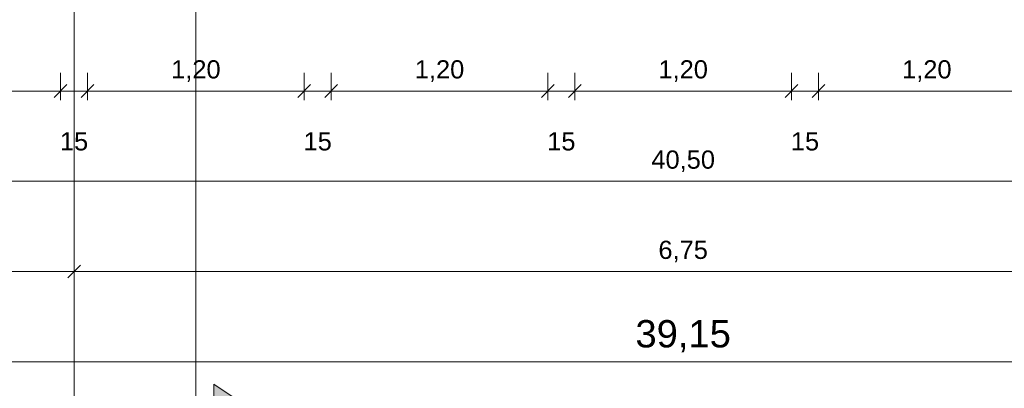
# Model space of a CAD drawing. Header units: metres. Extents: x -49 to 152, y -127 to 99.
# Tile 36 of 177: x -23.25 to -17.8, y -25.92 to -23.88. Entities that reach past the tile are written whole.
import ezdxf

# ---------------------------------------------------------------- set-up
doc = ezdxf.new("R2010")
doc.units = ezdxf.units.M
doc.header["$PDMODE"] = 1
doc.header["$PDSIZE"] = -2
doc.linetypes.add('Achsen 01', pattern=[5.291531, 3.175, -1.058062, 0.352704, -0.705764])
doc.layers.get('0').update_dxf_attribs({"lineweight": 25})
for name, color, linetype, lineweight in [('_GRU (2D)', 7, 'Continuous', 9), ('_OG 3 (2D)', 7, 'Continuous', 9), ('AV1-Schnitt Achsen', 7, 'Achsen 01', 18), ('Bemaßung-Bemaßung', 7, 'Continuous', 9)]:
    doc.layers.add(name, color=color, linetype=linetype, lineweight=lineweight)
doc.layers.add('AV1-Achsen', color=1, linetype='Achsen 01', lineweight=18, true_color=0xff0000)
doc.layers.get('0').freeze()
doc.styles.add('Arial', font='arial.ttf')
doc.dimstyles.new('COE 50', dxfattribs={"dimtxt": 100.872396, "dimasz": 0.001414, "dimexe": 0.001, "dimexo": 0.01, "dimgap": 0.001, "dimtad": 1, "dimdec": 3, "dimtxsty": 'Arial', "dimblk": 'VW_SLASH-3', "dimblk1": 'VW_SLASH-3', "dimblk2": 'VW_SLASH-3', "dimcen": 0, "dimadec": 3, "dimazin": 0, "dimtfac": 0.8, "dimtdec": 3, "dimtix": 1, "dimtmove": 0, "dimatfit": 0, "dimldrblk": 'VW_SLASH-2', "dimfxl": 0.002, "dimfxlon": 1, "dimfrac": 2, "dimtolj": 1, "dimarcsym": 0})

# ---------------------------------------------------------------- blocks, each defined once
blk = doc.blocks.new('VW_SLASH-3')
at = {"color": 0, "linetype": 'ByBlock', "lineweight": -2, "transparency": 16777216}
blk.add_line((0, 0), (-1, 0), dxfattribs=at)
at = {"color": 0, "linetype": 'Continuous', "lineweight": 15, "transparency": 16777216, "flags": 128}
blk.add_lwpolyline([(0.5, 0.5), (-0.5, -0.5)], dxfattribs=at)
blk = doc.blocks.new('*D445')
at = {"layer": 'Bemaßung-Bemaßung', "color": 0, "lineweight": -2}
for p, q in [((-39.15, -25.675), (-39.15, -25.825)), ((0, -25.675), (0, -25.825)), ((-0.0707, -25.775), (-39.0793, -25.775))]:
    blk.add_line(p, q, dxfattribs=at)
at = {"layer": 'Defpoints', "color": 0}
for p in [(-39.15, -21.6), (0, -21.6), (-39.15, -25.775)]:
    blk.add_point(p, dxfattribs=at)
at = {"layer": 'Bemaßung-Bemaßung', "color": 0, "lineweight": -2, "xscale": 0.070693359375, "yscale": 0.070693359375, "zscale": 0.070693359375, "rotation": 180}
blk.add_blockref('VW_SLASH-3', (-39.15, -25.775), dxfattribs=at)
at = {"layer": 'Bemaßung-Bemaßung', "color": 0, "lineweight": -2, "xscale": 0.070693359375, "yscale": 0.070693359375, "zscale": 0.070693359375}
blk.add_blockref('VW_SLASH-3', (0, -25.775), dxfattribs=at)
at = {"layer": 'Bemaßung-Bemaßung', "color": 0, "insert": (-19.575, -25.6341), "char_height": 0.15131, "attachment_point": 5, "style": 'Arial'}
blk.add_mtext('\\A1;39,15', dxfattribs=at)
blk = doc.blocks.new('VW_SLASH-2')
at = {"color": 0, "linetype": 'ByBlock', "lineweight": -2, "transparency": 16777216}
blk.add_line((0, 0), (-1, 0), dxfattribs=at)
at = {"color": 0, "linetype": 'Continuous', "lineweight": 15, "transparency": 16777216, "flags": 128}
blk.add_lwpolyline([(0.5, 0.5), (-0.5, -0.5)], dxfattribs=at)
blk = doc.blocks.new('*D448')
at = {"layer": 'Bemaßung-Bemaßung', "color": 0, "lineweight": -2}
for p, q in [((-28.35, -25.175), (-28.35, -25.325)), ((-22.95, -25.175), (-22.95, -25.325)), ((-23.0207, -25.275), (-28.2793, -25.275))]:
    blk.add_line(p, q, dxfattribs=at)
at = {"layer": 'Defpoints', "color": 0}
for p in [(-28.35, -21.6), (-22.95, -21.6), (-28.35, -25.275)]:
    blk.add_point(p, dxfattribs=at)
at = {"layer": 'Bemaßung-Bemaßung', "color": 0, "lineweight": -2, "xscale": 0.070693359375, "yscale": 0.070693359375, "zscale": 0.070693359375, "rotation": 180}
blk.add_blockref('VW_SLASH-3', (-28.35, -25.275), dxfattribs=at)
at = {"layer": 'Bemaßung-Bemaßung', "color": 0, "lineweight": -2, "xscale": 0.070693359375, "yscale": 0.070693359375, "zscale": 0.070693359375}
blk.add_blockref('VW_SLASH-3', (-22.95, -25.275), dxfattribs=at)
at = {"layer": 'Bemaßung-Bemaßung', "color": 0, "insert": (-25.65, -25.1644), "char_height": 0.10087, "attachment_point": 5, "style": 'Arial'}
blk.add_mtext('\\A1;5,40', dxfattribs=at)
blk = doc.blocks.new('*D449')
at = {"layer": 'Bemaßung-Bemaßung', "color": 0, "lineweight": -2}
for p, q in [((-22.95, -25.175), (-22.95, -25.325)), ((-16.2, -25.175), (-16.2, -25.325)), ((-16.2707, -25.275), (-22.8793, -25.275))]:
    blk.add_line(p, q, dxfattribs=at)
at = {"layer": 'Defpoints', "color": 0}
for p in [(-22.95, -21.6), (-16.2, -21.6), (-22.95, -25.275)]:
    blk.add_point(p, dxfattribs=at)
at = {"layer": 'Bemaßung-Bemaßung', "color": 0, "lineweight": -2, "xscale": 0.070693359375, "yscale": 0.070693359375, "zscale": 0.070693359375, "rotation": 180}
blk.add_blockref('VW_SLASH-3', (-22.95, -25.275), dxfattribs=at)
at = {"layer": 'Bemaßung-Bemaßung', "color": 0, "lineweight": -2, "xscale": 0.070693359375, "yscale": 0.070693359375, "zscale": 0.070693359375}
blk.add_blockref('VW_SLASH-3', (-16.2, -25.275), dxfattribs=at)
at = {"layer": 'Bemaßung-Bemaßung', "color": 0, "insert": (-19.575, -25.1644), "char_height": 0.10087, "attachment_point": 5, "style": 'Arial'}
blk.add_mtext('\\A1;6,75', dxfattribs=at)
blk = doc.blocks.new('*D453')
at = {"layer": 'Bemaßung-Bemaßung', "color": 0, "lineweight": -2}
for p, q in [((-39.825, -24.675), (-39.825, -24.825)), ((0.675, -24.675), (0.675, -24.825)), ((0.6043, -24.775), (-39.7543, -24.775))]:
    blk.add_line(p, q, dxfattribs=at)
at = {"layer": 'Defpoints', "color": 0}
for p in [(-39.825, -22.275), (0.675, -22.275), (-39.825, -24.775)]:
    blk.add_point(p, dxfattribs=at)
at = {"layer": 'Bemaßung-Bemaßung', "color": 0, "lineweight": -2, "xscale": 0.070693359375, "yscale": 0.070693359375, "zscale": 0.070693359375, "rotation": 180}
blk.add_blockref('VW_SLASH-3', (-39.825, -24.775), dxfattribs=at)
at = {"layer": 'Bemaßung-Bemaßung', "color": 0, "lineweight": -2, "xscale": 0.070693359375, "yscale": 0.070693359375, "zscale": 0.070693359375}
blk.add_blockref('VW_SLASH-3', (0.675, -24.775), dxfattribs=at)
at = {"layer": 'Bemaßung-Bemaßung', "color": 0, "insert": (-19.575, -24.6644), "char_height": 0.10087, "attachment_point": 5, "style": 'Arial'}
blk.add_mtext('\\A1;40,50', dxfattribs=at)
blk = doc.blocks.new('*D483')
at = {"layer": 'Bemaßung-Bemaßung', "color": 0, "linetype": 'Continuous', "lineweight": -2}
for p, q in [((-18.825, -24.175), (-18.825, -24.325)), ((-17.625, -24.175), (-17.625, -24.325)), ((-18.7543, -24.275), (-17.6957, -24.275))]:
    blk.add_line(p, q, dxfattribs=at)
at = {"layer": 'Defpoints', "color": 0}
for p in [(-18.825, -22.275), (-17.625, -22.275), (-17.625, -24.275)]:
    blk.add_point(p, dxfattribs=at)
at = {"layer": 'Bemaßung-Bemaßung', "color": 0, "lineweight": -2, "xscale": 0.070693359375, "yscale": 0.070693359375, "zscale": 0.070693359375, "rotation": 180}
blk.add_blockref('VW_SLASH-3', (-18.825, -24.275), dxfattribs=at)
at = {"layer": 'Bemaßung-Bemaßung', "color": 0, "lineweight": -2, "xscale": 0.070693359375, "yscale": 0.070693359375, "zscale": 0.070693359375}
blk.add_blockref('VW_SLASH-3', (-17.625, -24.275), dxfattribs=at)
at = {"layer": 'Bemaßung-Bemaßung', "color": 0, "insert": (-18.225, -24.1644), "char_height": 0.10087, "attachment_point": 5, "style": 'Arial'}
blk.add_mtext('\\A1;1,20', dxfattribs=at)
blk = doc.blocks.new('*D484')
at = {"layer": 'Bemaßung-Bemaßung', "color": 0, "linetype": 'Continuous', "lineweight": -2}
for p, q in [((-18.975, -24.175), (-18.975, -24.325)), ((-18.825, -24.175), (-18.825, -24.325)), ((-19.0457, -24.275), (-19.1164, -24.275)), ((-18.975, -24.275), (-18.825, -24.275)), ((-18.7543, -24.275), (-18.6836, -24.275))]:
    blk.add_line(p, q, dxfattribs=at)
at = {"layer": 'Defpoints', "color": 0}
for p in [(-18.975, -22.275), (-18.825, -22.275), (-18.825, -24.275)]:
    blk.add_point(p, dxfattribs=at)
at = {"layer": 'Bemaßung-Bemaßung', "color": 0, "lineweight": -2, "xscale": 0.070693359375, "yscale": 0.070693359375, "zscale": 0.070693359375}
blk.add_blockref('VW_SLASH-3', (-18.975, -24.275), dxfattribs=at)
at = {"layer": 'Bemaßung-Bemaßung', "color": 0, "lineweight": -2, "xscale": 0.070693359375, "yscale": 0.070693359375, "zscale": 0.070693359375, "rotation": 180}
blk.add_blockref('VW_SLASH-3', (-18.825, -24.275), dxfattribs=at)
at = {"layer": 'Bemaßung-Bemaßung', "color": 0, "insert": (-18.9, -24.5545), "char_height": 0.10087, "attachment_point": 5, "style": 'Arial'}
blk.add_mtext('\\A1;15', dxfattribs=at)
blk = doc.blocks.new('*D485')
at = {"layer": 'Bemaßung-Bemaßung', "color": 0, "linetype": 'Continuous', "lineweight": -2}
for p, q in [((-20.175, -24.175), (-20.175, -24.325)), ((-18.975, -24.175), (-18.975, -24.325)), ((-20.1043, -24.275), (-19.0457, -24.275))]:
    blk.add_line(p, q, dxfattribs=at)
at = {"layer": 'Defpoints', "color": 0}
for p in [(-20.175, -22.275), (-18.975, -22.275), (-18.975, -24.275)]:
    blk.add_point(p, dxfattribs=at)
at = {"layer": 'Bemaßung-Bemaßung', "color": 0, "lineweight": -2, "xscale": 0.070693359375, "yscale": 0.070693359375, "zscale": 0.070693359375, "rotation": 180}
blk.add_blockref('VW_SLASH-3', (-20.175, -24.275), dxfattribs=at)
at = {"layer": 'Bemaßung-Bemaßung', "color": 0, "lineweight": -2, "xscale": 0.070693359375, "yscale": 0.070693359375, "zscale": 0.070693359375}
blk.add_blockref('VW_SLASH-3', (-18.975, -24.275), dxfattribs=at)
at = {"layer": 'Bemaßung-Bemaßung', "color": 0, "insert": (-19.575, -24.1644), "char_height": 0.10087, "attachment_point": 5, "style": 'Arial'}
blk.add_mtext('\\A1;1,20', dxfattribs=at)
blk = doc.blocks.new('*D486')
at = {"layer": 'Bemaßung-Bemaßung', "color": 0, "linetype": 'Continuous', "lineweight": -2}
for p, q in [((-20.325, -24.175), (-20.325, -24.325)), ((-20.175, -24.175), (-20.175, -24.325)), ((-20.3957, -24.275), (-20.4664, -24.275)), ((-20.325, -24.275), (-20.175, -24.275)), ((-20.1043, -24.275), (-20.0336, -24.275))]:
    blk.add_line(p, q, dxfattribs=at)
at = {"layer": 'Defpoints', "color": 0}
for p in [(-20.325, -22.275), (-20.175, -22.275), (-20.175, -24.275)]:
    blk.add_point(p, dxfattribs=at)
at = {"layer": 'Bemaßung-Bemaßung', "color": 0, "lineweight": -2, "xscale": 0.070693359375, "yscale": 0.070693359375, "zscale": 0.070693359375}
blk.add_blockref('VW_SLASH-3', (-20.325, -24.275), dxfattribs=at)
at = {"layer": 'Bemaßung-Bemaßung', "color": 0, "lineweight": -2, "xscale": 0.070693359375, "yscale": 0.070693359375, "zscale": 0.070693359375, "rotation": 180}
blk.add_blockref('VW_SLASH-3', (-20.175, -24.275), dxfattribs=at)
at = {"layer": 'Bemaßung-Bemaßung', "color": 0, "insert": (-20.25, -24.5545), "char_height": 0.10087, "attachment_point": 5, "style": 'Arial'}
blk.add_mtext('\\A1;15', dxfattribs=at)
blk = doc.blocks.new('*D487')
at = {"layer": 'Bemaßung-Bemaßung', "color": 0, "linetype": 'Continuous', "lineweight": -2}
for p, q in [((-21.525, -24.175), (-21.525, -24.325)), ((-20.325, -24.175), (-20.325, -24.325)), ((-21.4543, -24.275), (-20.3957, -24.275))]:
    blk.add_line(p, q, dxfattribs=at)
at = {"layer": 'Defpoints', "color": 0}
for p in [(-21.525, -22.275), (-20.325, -22.275), (-20.325, -24.275)]:
    blk.add_point(p, dxfattribs=at)
at = {"layer": 'Bemaßung-Bemaßung', "color": 0, "lineweight": -2, "xscale": 0.070693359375, "yscale": 0.070693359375, "zscale": 0.070693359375, "rotation": 180}
blk.add_blockref('VW_SLASH-3', (-21.525, -24.275), dxfattribs=at)
at = {"layer": 'Bemaßung-Bemaßung', "color": 0, "lineweight": -2, "xscale": 0.070693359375, "yscale": 0.070693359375, "zscale": 0.070693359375}
blk.add_blockref('VW_SLASH-3', (-20.325, -24.275), dxfattribs=at)
at = {"layer": 'Bemaßung-Bemaßung', "color": 0, "insert": (-20.925, -24.1644), "char_height": 0.10087, "attachment_point": 5, "style": 'Arial'}
blk.add_mtext('\\A1;1,20', dxfattribs=at)
blk = doc.blocks.new('*D488')
at = {"layer": 'Bemaßung-Bemaßung', "color": 0, "linetype": 'Continuous', "lineweight": -2}
for p, q in [((-21.675, -24.175), (-21.675, -24.325)), ((-21.525, -24.175), (-21.525, -24.325)), ((-21.7457, -24.275), (-21.8164, -24.275)), ((-21.675, -24.275), (-21.525, -24.275)), ((-21.4543, -24.275), (-21.3836, -24.275))]:
    blk.add_line(p, q, dxfattribs=at)
at = {"layer": 'Defpoints', "color": 0}
for p in [(-21.675, -22.275), (-21.525, -22.275), (-21.525, -24.275)]:
    blk.add_point(p, dxfattribs=at)
at = {"layer": 'Bemaßung-Bemaßung', "color": 0, "lineweight": -2, "xscale": 0.070693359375, "yscale": 0.070693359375, "zscale": 0.070693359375}
blk.add_blockref('VW_SLASH-3', (-21.675, -24.275), dxfattribs=at)
at = {"layer": 'Bemaßung-Bemaßung', "color": 0, "lineweight": -2, "xscale": 0.070693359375, "yscale": 0.070693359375, "zscale": 0.070693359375, "rotation": 180}
blk.add_blockref('VW_SLASH-3', (-21.525, -24.275), dxfattribs=at)
at = {"layer": 'Bemaßung-Bemaßung', "color": 0, "insert": (-21.6, -24.5545), "char_height": 0.10087, "attachment_point": 5, "style": 'Arial'}
blk.add_mtext('\\A1;15', dxfattribs=at)
blk = doc.blocks.new('*D489')
at = {"layer": 'Bemaßung-Bemaßung', "color": 0, "linetype": 'Continuous', "lineweight": -2}
for p, q in [((-22.875, -24.175), (-22.875, -24.325)), ((-21.675, -24.175), (-21.675, -24.325)), ((-22.8043, -24.275), (-21.7457, -24.275))]:
    blk.add_line(p, q, dxfattribs=at)
at = {"layer": 'Defpoints', "color": 0}
for p in [(-22.875, -22.275), (-21.675, -22.275), (-21.675, -24.275)]:
    blk.add_point(p, dxfattribs=at)
at = {"layer": 'Bemaßung-Bemaßung', "color": 0, "lineweight": -2, "xscale": 0.070693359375, "yscale": 0.070693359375, "zscale": 0.070693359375, "rotation": 180}
blk.add_blockref('VW_SLASH-3', (-22.875, -24.275), dxfattribs=at)
at = {"layer": 'Bemaßung-Bemaßung', "color": 0, "lineweight": -2, "xscale": 0.070693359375, "yscale": 0.070693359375, "zscale": 0.070693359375}
blk.add_blockref('VW_SLASH-3', (-21.675, -24.275), dxfattribs=at)
at = {"layer": 'Bemaßung-Bemaßung', "color": 0, "insert": (-22.275, -24.1644), "char_height": 0.10087, "attachment_point": 5, "style": 'Arial'}
blk.add_mtext('\\A1;1,20', dxfattribs=at)
blk = doc.blocks.new('*D490')
at = {"layer": 'Bemaßung-Bemaßung', "color": 0, "linetype": 'Continuous', "lineweight": -2}
for p, q in [((-23.025, -24.175), (-23.025, -24.325)), ((-22.875, -24.175), (-22.875, -24.325)), ((-23.0957, -24.275), (-23.1664, -24.275)), ((-23.025, -24.275), (-22.875, -24.275)), ((-22.8043, -24.275), (-22.7336, -24.275))]:
    blk.add_line(p, q, dxfattribs=at)
at = {"layer": 'Defpoints', "color": 0}
for p in [(-23.025, -22.275), (-22.875, -22.275), (-22.875, -24.275)]:
    blk.add_point(p, dxfattribs=at)
at = {"layer": 'Bemaßung-Bemaßung', "color": 0, "lineweight": -2, "xscale": 0.070693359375, "yscale": 0.070693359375, "zscale": 0.070693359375}
blk.add_blockref('VW_SLASH-3', (-23.025, -24.275), dxfattribs=at)
at = {"layer": 'Bemaßung-Bemaßung', "color": 0, "lineweight": -2, "xscale": 0.070693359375, "yscale": 0.070693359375, "zscale": 0.070693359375, "rotation": 180}
blk.add_blockref('VW_SLASH-3', (-22.875, -24.275), dxfattribs=at)
at = {"layer": 'Bemaßung-Bemaßung', "color": 0, "insert": (-22.95, -24.5545), "char_height": 0.10087, "attachment_point": 5, "style": 'Arial'}
blk.add_mtext('\\A1;15', dxfattribs=at)
blk = doc.blocks.new('*D491')
at = {"layer": 'Bemaßung-Bemaßung', "color": 0, "linetype": 'Continuous', "lineweight": -2}
for p, q in [((-24.225, -24.175), (-24.225, -24.325)), ((-23.025, -24.175), (-23.025, -24.325)), ((-24.1543, -24.275), (-23.0957, -24.275))]:
    blk.add_line(p, q, dxfattribs=at)
at = {"layer": 'Defpoints', "color": 0}
for p in [(-24.225, -22.275), (-23.025, -22.275), (-23.025, -24.275)]:
    blk.add_point(p, dxfattribs=at)
at = {"layer": 'Bemaßung-Bemaßung', "color": 0, "lineweight": -2, "xscale": 0.070693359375, "yscale": 0.070693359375, "zscale": 0.070693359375, "rotation": 180}
blk.add_blockref('VW_SLASH-3', (-24.225, -24.275), dxfattribs=at)
at = {"layer": 'Bemaßung-Bemaßung', "color": 0, "lineweight": -2, "xscale": 0.070693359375, "yscale": 0.070693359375, "zscale": 0.070693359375}
blk.add_blockref('VW_SLASH-3', (-23.025, -24.275), dxfattribs=at)
at = {"layer": 'Bemaßung-Bemaßung', "color": 0, "insert": (-23.625, -24.1644), "char_height": 0.10087, "attachment_point": 5, "style": 'Arial'}
blk.add_mtext('\\A1;1,20', dxfattribs=at)
blk = doc.blocks.new('Group-875')
at = {"layer": 'AV1-Achsen'}
blk.add_line((-22.95, -26.5), (-22.95, 4.9), dxfattribs=at)
blk = doc.blocks.new('Group-890')
at = {"layer": 'AV1-Schnitt Achsen', "linetype": 'Continuous', "lineweight": 0}
blk.add_hatch(color=7, dxfattribs=at).paths.add_polyline_path([(-22.175, -25.9), (-22.175, -26.3), (-21.875, -26.1)])
at = {"layer": 'AV1-Schnitt Achsen'}
blk.add_line((-22.275, -26.3), (-22.275, 4.7), dxfattribs=at)
at = {"layer": 'AV1-Schnitt Achsen', "linetype": 'Continuous', "flags": 128}
blk.add_lwpolyline([(-22.175, -25.9), (-22.175, -26.3), (-21.875, -26.1)], close=True, dxfattribs=at)
blk = doc.blocks.new('GRU (2D)')
at = {"layer": 'AV1-Achsen', "color": 7}
blk.add_blockref('Group-875', (0, 0), dxfattribs=at)
at = {"layer": 'AV1-Schnitt Achsen', "color": 7}
blk.add_blockref('Group-890', (0, 0), dxfattribs=at)
blk = doc.blocks.new('OG 3 (2D)')
at = {"layer": 'Bemaßung-Bemaßung', "color": 1}
for base, p1, p2, text, override, picture, middle in [((-39.15, -25.775), (0, -21.6), (-39.15, -21.6), '39,15', {"dimtxt": 0.151309, "dimasz": 0.070693, "dimexe": 0.05, "dimgap": 0.05, "dimpost": '<>', "dimtxsty": 'Arial', "dimtmove": 2, "dimfxl": 0.1}, '*D445', (-19.575, -25.6341)), ((-28.35, -25.275), (-22.95, -21.6), (-28.35, -21.6), '5,40', {"dimtxt": 0.100872, "dimasz": 0.070693, "dimexe": 0.05, "dimgap": 0.05, "dimpost": '<>', "dimtxsty": 'Arial', "dimtmove": 2, "dimfxl": 0.1}, '*D448', (-25.65, -25.1644)), ((-22.95, -25.275), (-16.2, -21.6), (-22.95, -21.6), '6,75', {"dimtxt": 0.100872, "dimasz": 0.070693, "dimexe": 0.05, "dimgap": 0.05, "dimpost": '<>', "dimtxsty": 'Arial', "dimtmove": 2, "dimfxl": 0.1}, '*D449', (-19.575, -25.1644))]:
    dim = blk.add_linear_dim(base=base, p1=p1, p2=p2, text=text, dimstyle='COE 50', override=override, dxfattribs=at)
    dim.commit()
    dim.dimension.update_dxf_attribs({"geometry": picture, "text_midpoint": middle})
at = {"layer": 'Bemaßung-Bemaßung'}
dim = blk.add_linear_dim(base=(-39.825, -24.775), p1=(0.675, -22.275), p2=(-39.825, -22.275), text='40,50', dimstyle='COE 50', override={"dimtxt": 0.100872, "dimasz": 0.070693, "dimexe": 0.05, "dimgap": 0.05, "dimpost": '<>', "dimtxsty": 'Arial', "dimtmove": 2, "dimfxl": 0.1}, dxfattribs=at)
dim.commit()
dim.dimension.update_dxf_attribs({"geometry": '*D453', "text_midpoint": (-19.575, -24.6644)})
at = {"layer": 'Bemaßung-Bemaßung', "linetype": 'Continuous'}
for base, p1, p2, text, override, picture, middle in [((-23.025, -24.275), (-24.225, -22.275), (-23.025, -22.275), '1,20', {"dimtxt": 0.100872, "dimasz": 0.070693, "dimexe": 0.05, "dimgap": 0.05, "dimpost": '<>', "dimtxsty": 'Arial', "dimtmove": 2, "dimfxl": 0.1}, '*D491', (-23.625, -24.1644)), ((-22.875, -24.275), (-23.025, -22.275), (-22.875, -22.275), '15', {"dimtxt": 0.100872, "dimasz": 0.070693, "dimexe": 0.05, "dimgap": 0.05, "dimpost": '<>', "dimtxsty": 'Arial', "dimtix": 0, "dimtmove": 2, "dimfxl": 0.1}, '*D490', (-22.95, -24.5545)), ((-21.675, -24.275), (-22.875, -22.275), (-21.675, -22.275), '1,20', {"dimtxt": 0.100872, "dimasz": 0.070693, "dimexe": 0.05, "dimgap": 0.05, "dimpost": '<>', "dimtxsty": 'Arial', "dimtmove": 2, "dimfxl": 0.1}, '*D489', (-22.275, -24.1644)), ((-21.525, -24.275), (-21.675, -22.275), (-21.525, -22.275), '15', {"dimtxt": 0.100872, "dimasz": 0.070693, "dimexe": 0.05, "dimgap": 0.05, "dimpost": '<>', "dimtxsty": 'Arial', "dimtix": 0, "dimtmove": 2, "dimfxl": 0.1}, '*D488', (-21.6, -24.5545)), ((-20.325, -24.275), (-21.525, -22.275), (-20.325, -22.275), '1,20', {"dimtxt": 0.100872, "dimasz": 0.070693, "dimexe": 0.05, "dimgap": 0.05, "dimpost": '<>', "dimtxsty": 'Arial', "dimtmove": 2, "dimfxl": 0.1}, '*D487', (-20.925, -24.1644)), ((-20.175, -24.275), (-20.325, -22.275), (-20.175, -22.275), '15', {"dimtxt": 0.100872, "dimasz": 0.070693, "dimexe": 0.05, "dimgap": 0.05, "dimpost": '<>', "dimtxsty": 'Arial', "dimtix": 0, "dimtmove": 2, "dimfxl": 0.1}, '*D486', (-20.25, -24.5545)), ((-18.975, -24.275), (-20.175, -22.275), (-18.975, -22.275), '1,20', {"dimtxt": 0.100872, "dimasz": 0.070693, "dimexe": 0.05, "dimgap": 0.05, "dimpost": '<>', "dimtxsty": 'Arial', "dimtmove": 2, "dimfxl": 0.1}, '*D485', (-19.575, -24.1644)), ((-18.825, -24.275), (-18.975, -22.275), (-18.825, -22.275), '15', {"dimtxt": 0.100872, "dimasz": 0.070693, "dimexe": 0.05, "dimgap": 0.05, "dimpost": '<>', "dimtxsty": 'Arial', "dimtix": 0, "dimtmove": 2, "dimfxl": 0.1}, '*D484', (-18.9, -24.5545)), ((-17.625, -24.275), (-18.825, -22.275), (-17.625, -22.275), '1,20', {"dimtxt": 0.100872, "dimasz": 0.070693, "dimexe": 0.05, "dimgap": 0.05, "dimpost": '<>', "dimtxsty": 'Arial', "dimtmove": 2, "dimfxl": 0.1}, '*D483', (-18.225, -24.1644))]:
    dim = blk.add_linear_dim(base=base, p1=p1, p2=p2, text=text, dimstyle='COE 50', override=override, dxfattribs=at)
    dim.commit()
    dim.dimension.update_dxf_attribs({"geometry": picture, "text_midpoint": middle})

msp = doc.modelspace()

# ---------------------------------------------------------------- block references
at = {"layer": '_OG 3 (2D)'}
msp.add_blockref('OG 3 (2D)', (0, 0), dxfattribs=at)

# ---------------------------------------------------------------- next in the draw order: block references
at = {"layer": '_GRU (2D)'}
msp.add_blockref('GRU (2D)', (0, 0), dxfattribs=at)

doc.saveas('drawing.dxf')
